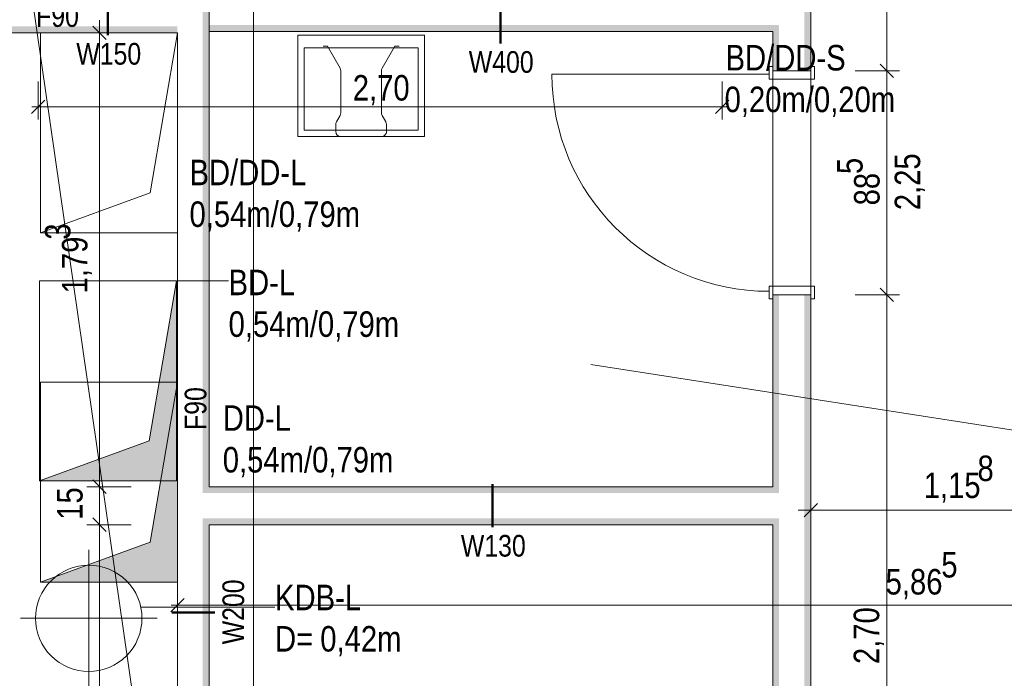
# Model space of a CAD drawing. Extents: x -620 to 300, y 62 to 1112.
# Tile 164 of 200: x -454 to -376, y 673 to 725. Entities that reach past the tile are written whole.
import ezdxf
from ezdxf.lldxf.tags import DXFTag

# ---------------------------------------------------------------- set-up
doc = ezdxf.new("R2010")
doc.units = 0
doc.layers.get('0').update_dxf_attribs({"lineweight": 13})
for name, color, linetype, lineweight, true_color in [('00 -Bauelemente -Gipskarton', 7, 'Continuous', 9, 0xff7fe6), ('30 -34 Innenwände- 2 nichttragend', 7, 'Continuous', 18, 0xff7fe6), ('30 -34 Innenwände- 4 Türen_Fenster', 9, 'Continuous', 15, 0x808080), ('30 -35 Decken- 11 Bodendurchbruch', 7, 'Continuous', 15, 0x599559), ('30 -35 Decken- 11 Durchbruch', 5, 'Continuous', 15, 0x0000ff), ('70 -72 Beschriftung- 1 Beschriftung allgemein', 7, 'Continuous', 9, 0xff6633), ('70 -75 Raumstempel-2 Verweislinie', 3, 'Continuous', 9, 0x00ff00), ('70 -76 Bemaßung- 2 Allgemein', 9, 'Continuous', 5, 0x808080)]:
    doc.layers.add(name, color=color, linetype=linetype, lineweight=lineweight, true_color=true_color)
doc.layers.add('40 -41 Abwasser_Wasser_Gas- 1 Abwasser + sanitäre Anlagen', color=7, linetype='Continuous', lineweight=9)
doc.layers.add('70 -75 Raumstempel- 3 Wandstempel', color=7, linetype='Continuous', lineweight=50)
doc.styles.get("Standard").update_dxf_attribs({"font": 'ARIALN.TTF'})
tags = doc.linetypes.add('fein_strichliert-A06CPVLZL0', pattern=[4, 1, -2, 1]).pattern_tags.tags
tags[8:9] = [DXFTag(74, 4), DXFTag(75, 0), DXFTag(340, '0'), DXFTag(46, 0.0), DXFTag(50, 0.0), DXFTag(44, 0.0), DXFTag(45, 0.0)]
tags[6:7] = [DXFTag(74, 4), DXFTag(75, 0), DXFTag(340, '0'), DXFTag(46, 0.0), DXFTag(50, 0.0), DXFTag(44, 0.0), DXFTag(45, 0.0)]
tags[4:5] = [DXFTag(74, 4), DXFTag(75, 0), DXFTag(340, '0'), DXFTag(46, 0.0), DXFTag(50, 0.0), DXFTag(44, 0.0), DXFTag(45, 0.0)]
tags = doc.linetypes.add('grob-A06CPVLVL0', pattern=[14, 3, -8, 3]).pattern_tags.tags
tags[8:9] = [DXFTag(74, 4), DXFTag(75, 0), DXFTag(340, '0'), DXFTag(46, 0.0), DXFTag(50, 0.0), DXFTag(44, 0.0), DXFTag(45, 0.0)]
tags[6:7] = [DXFTag(74, 4), DXFTag(75, 0), DXFTag(340, '0'), DXFTag(46, 0.0), DXFTag(50, 0.0), DXFTag(44, 0.0), DXFTag(45, 0.0)]
tags[4:5] = [DXFTag(74, 4), DXFTag(75, 0), DXFTag(340, '0'), DXFTag(46, 0.0), DXFTag(50, 0.0), DXFTag(44, 0.0), DXFTag(45, 0.0)]

# ---------------------------------------------------------------- blocks, each defined once
blk = doc.blocks.new('Referenz-A06CPVM1L0')
at = {"layer": '00 -Bauelemente -Gipskarton', "color": 0, "linetype": 'Continuous', "lineweight": 0, "ltscale": 0.13}
for points in [[(-391.426, 775.564), (-391.676, 775.814), (-391.426, 720.614), (-391.676, 720.614)], [(-391.176, 775.314), (-391.426, 775.564), (-391.176, 720.614), (-391.426, 720.614)], [(-439.176, 726.114), (-439.176, 687.264), (-438.926, 726.364), (-438.926, 687.514)], [(-438.926, 726.364), (-438.926, 687.514), (-438.676, 726.614), (-438.676, 687.764)], [(-459.876, 723.614), (-441.176, 723.614), (-459.626, 723.864), (-441.176, 723.864)], [(-459.626, 723.864), (-441.176, 723.864), (-459.376, 724.114), (-441.176, 724.114)], [(-393.926, 723.964), (-393.676, 724.214), (-438.676, 723.964), (-438.676, 724.214)], [(-394.176, 723.714), (-393.926, 723.964), (-438.676, 723.714), (-438.676, 723.964)], [(-393.926, 720.614), (-393.926, 723.964), (-394.176, 720.614), (-394.176, 723.714)], [(-393.676, 720.614), (-393.676, 724.214), (-393.926, 720.614), (-393.926, 723.964)], [(-394.176, 687.764), (-393.926, 687.514), (-394.176, 702.914), (-393.926, 702.914)], [(-393.926, 687.514), (-393.676, 687.264), (-393.926, 702.914), (-393.676, 702.914)], [(-391.676, 702.914), (-391.676, 648.414), (-391.426, 702.914), (-391.426, 648.664)], [(-391.426, 702.914), (-391.426, 648.664), (-391.176, 702.914), (-391.176, 648.914)], [(-439.176, 687.264), (-393.676, 687.264), (-438.926, 687.514), (-393.926, 687.514)], [(-438.926, 687.514), (-393.926, 687.514), (-438.676, 687.764), (-394.176, 687.764)], [(-439.176, 685.264), (-439.176, 646.414), (-438.926, 685.014), (-438.926, 646.164)], [(-438.926, 685.014), (-393.926, 685.014), (-439.176, 685.264), (-393.676, 685.264)], [(-438.926, 685.014), (-438.926, 646.164), (-438.676, 684.764), (-438.676, 645.914)], [(-438.676, 684.764), (-394.176, 684.764), (-438.926, 685.014), (-393.926, 685.014)], [(-394.176, 684.764), (-394.176, 648.914), (-393.926, 685.014), (-393.926, 648.664)], [(-393.926, 685.014), (-393.926, 648.664), (-393.676, 685.264), (-393.676, 648.414)]]:
    blk.add_solid(points, dxfattribs=at)
at = {"layer": '30 -34 Innenwände- 2 nichttragend', "color": 0, "linetype": 'Continuous', "ltscale": 0.18}
for p, q in [((-391.176, 720.614), (-391.176, 775.314)), ((-438.676, 687.764), (-438.676, 726.614)), ((-441.176, 723.614), (-459.876, 723.614)), ((-441.176, 648.914), (-441.176, 723.614)), ((-438.676, 723.714), (-394.176, 723.714)), ((-394.176, 720.614), (-394.176, 723.714)), ((-394.176, 720.614), (-394.176, 720.934)), ((-391.176, 720.614), (-391.176, 720.934)), ((-394.176, 687.764), (-394.176, 702.914)), ((-394.176, 702.914), (-394.176, 702.594)), ((-391.176, 648.914), (-391.176, 702.914)), ((-391.176, 702.914), (-391.176, 702.594)), ((-394.176, 687.764), (-438.676, 687.764)), ((-394.176, 684.764), (-438.676, 684.764)), ((-438.676, 645.914), (-438.676, 684.764)), ((-394.176, 648.914), (-394.176, 684.764))]:
    blk.add_line(p, q, dxfattribs=at)
at = {"layer": '30 -34 Innenwände- 4 Türen_Fenster', "color": 0, "linetype": 'Continuous', "ltscale": 0.15}
for p, q in [((-394.476, 720.334), (-394.476, 720.934)), ((-394.476, 720.934), (-394.176, 720.934)), ((-394.176, 720.934), (-394.176, 720.614)), ((-394.176, 720.614), (-391.176, 720.614)), ((-391.176, 720.934), (-390.876, 720.934)), ((-391.176, 720.614), (-391.176, 720.934)), ((-390.876, 720.934), (-390.876, 719.934)), ((-394.476, 719.934), (-394.476, 720.334)), ((-390.876, 719.934), (-394.476, 719.934)), ((-390.876, 703.594), (-394.476, 703.594)), ((-394.476, 703.594), (-394.476, 703.194)), ((-390.876, 702.594), (-390.876, 703.594)), ((-394.476, 703.194), (-394.476, 702.594)), ((-394.176, 702.594), (-394.176, 702.914)), ((-394.176, 702.914), (-391.176, 702.914)), ((-391.176, 702.914), (-391.176, 702.594)), ((-394.476, 702.594), (-394.176, 702.594)), ((-391.176, 702.594), (-390.876, 702.594))]:
    blk.add_line(p, q, dxfattribs=at)
at = {"layer": '30 -34 Innenwände- 4 Türen_Fenster', "color": 0, "linetype": 'grob-A06CPVLVL0', "ltscale": 0.15}
for p, q in [((-394.176, 702.914), (-394.176, 720.614)), ((-391.176, 702.914), (-391.176, 720.614))]:
    blk.add_line(p, q, dxfattribs=at)
at = {"layer": '30 -34 Innenwände- 4 Türen_Fenster', "color": 0, "linetype": 'fein_strichliert-A06CPVLZL0', "ltscale": 0.15}
blk.add_line((-394.476, 720.334), (-411.616, 720.334), dxfattribs=at)
blk.add_ellipse((-394.476, 720.334), major_axis=(-17.14, 0), ratio=1, start_param=0, end_param=1.570796, dxfattribs=at)
at = {"layer": '30 -35 Decken- 11 Bodendurchbruch', "color": 0, "linetype": 'Continuous', "ltscale": 0.15}
for p, q in [((-452.055, 688.214), (-452.055, 704.014)), ((-452.055, 704.014), (-441.255, 704.014)), ((-441.255, 704.014), (-443.415, 691.374)), ((-441.255, 704.014), (-443.415, 691.374)), ((-441.255, 688.214), (-441.255, 704.014)), ((-441.176, 704.013), (-437.138, 704.013)), ((-443.415, 691.374), (-452.055, 688.214)), ((-443.415, 691.374), (-452.055, 688.214)), ((-452.055, 688.214), (-441.255, 688.214)), ((-450.839, 680.619), (-450.508, 680.864)), ((-450.508, 680.864), (-450.154, 681.076)), ((-450.154, 681.076), (-449.782, 681.252)), ((-449.782, 681.252), (-449.394, 681.391)), ((-449.394, 681.391), (-448.994, 681.492)), ((-448.994, 681.492), (-448.586, 681.552)), ((-448.586, 681.552), (-448.174, 681.572)), ((-448.174, 681.572), (-447.763, 681.552)), ((-447.763, 681.552), (-447.355, 681.492)), ((-447.355, 681.492), (-446.955, 681.391)), ((-446.955, 681.391), (-446.567, 681.252)), ((-446.567, 681.252), (-446.194, 681.076)), ((-446.194, 681.076), (-445.841, 680.864)), ((-445.841, 680.864), (-445.51, 680.619)), ((-451.421, 680.037), (-451.144, 680.342)), ((-451.144, 680.342), (-450.839, 680.619)), ((-445.51, 680.619), (-445.205, 680.342)), ((-445.205, 680.342), (-444.928, 680.037)), ((-452.055, 678.979), (-451.878, 679.352)), ((-451.878, 679.352), (-451.667, 679.706)), ((-451.667, 679.706), (-451.421, 680.037)), ((-444.928, 680.037), (-444.682, 679.706)), ((-444.682, 679.706), (-444.47, 679.352)), ((-444.47, 679.352), (-444.294, 678.979)), ((-452.294, 678.192), (-452.193, 678.591)), ((-452.193, 678.591), (-452.055, 678.979)), ((-444.294, 678.979), (-444.155, 678.591)), ((-444.155, 678.591), (-444.055, 678.192)), ((-452.374, 677.372), (-452.354, 677.784)), ((-452.354, 677.784), (-452.294, 678.192)), ((-444.055, 678.192), (-443.995, 677.784)), ((-433.473, 678.251), (-444.027, 678.251)), ((-443.995, 677.784), (-443.974, 677.372)), ((-452.354, 676.961), (-452.374, 677.372)), ((-443.974, 677.372), (-443.995, 676.961)), ((-452.294, 676.553), (-452.354, 676.961)), ((-452.193, 676.153), (-452.294, 676.553)), ((-444.055, 676.553), (-444.155, 676.153)), ((-443.995, 676.961), (-444.055, 676.553)), ((-452.055, 675.765), (-452.193, 676.153)), ((-451.878, 675.392), (-452.055, 675.765)), ((-444.294, 675.765), (-444.47, 675.392)), ((-444.155, 676.153), (-444.294, 675.765)), ((-451.667, 675.039), (-451.878, 675.392)), ((-451.421, 674.708), (-451.667, 675.039)), ((-451.144, 674.402), (-451.421, 674.708)), ((-444.928, 674.708), (-445.205, 674.402)), ((-444.682, 675.039), (-444.928, 674.708)), ((-444.47, 675.392), (-444.682, 675.039)), ((-450.839, 674.126), (-451.144, 674.402)), ((-450.508, 673.88), (-450.839, 674.126)), ((-450.154, 673.668), (-450.508, 673.88)), ((-445.841, 673.88), (-446.194, 673.668)), ((-445.51, 674.126), (-445.841, 673.88)), ((-445.205, 674.402), (-445.51, 674.126)), ((-449.782, 673.492), (-450.154, 673.668)), ((-449.394, 673.353), (-449.782, 673.492)), ((-448.994, 673.253), (-449.394, 673.353)), ((-448.586, 673.192), (-448.994, 673.253)), ((-448.174, 673.172), (-448.586, 673.192)), ((-447.763, 673.192), (-448.174, 673.172)), ((-447.355, 673.253), (-447.763, 673.192)), ((-446.955, 673.353), (-447.355, 673.253)), ((-446.567, 673.492), (-446.955, 673.353)), ((-446.194, 673.668), (-446.567, 673.492))]:
    blk.add_line(p, q, dxfattribs=at)
at = {"layer": '30 -35 Decken- 11 Bodendurchbruch', "color": 0, "linetype": 'grob-A06CPVLVL0', "lineweight": 9, "ltscale": 0.13}
for p, q in [((-448.174, 682.772), (-448.174, 671.972)), ((-453.574, 677.372), (-442.774, 677.372)), ((-448.176, 673.672), (-448.176, 662.872))]:
    blk.add_line(p, q, dxfattribs=at)
at = {"layer": '30 -35 Decken- 11 Bodendurchbruch', "color": 0, "linetype": 'Continuous', "ltscale": 0.15}
blk.add_solid([(-441.255, 704.014), (-441.255, 688.214), (-443.415, 691.374), (-452.055, 688.214)], dxfattribs=at)
at = {"layer": '30 -35 Decken- 11 Durchbruch', "color": 0, "linetype": 'Continuous', "ltscale": 0.15}
for p, q in [((-451.976, 707.814), (-451.976, 723.614)), ((-451.976, 723.614), (-441.176, 723.614)), ((-441.176, 723.614), (-443.336, 710.974)), ((-441.176, 723.614), (-443.336, 710.974)), ((-441.176, 707.814), (-441.176, 723.614)), ((-443.336, 710.974), (-451.976, 707.814)), ((-443.336, 710.974), (-451.976, 707.814)), ((-451.976, 707.814), (-441.176, 707.814)), ((-451.976, 680.214), (-451.976, 696.014)), ((-451.976, 696.014), (-441.176, 696.014)), ((-441.176, 696.014), (-443.336, 683.374)), ((-441.176, 696.014), (-443.336, 683.374)), ((-441.176, 680.214), (-441.176, 696.014)), ((-443.336, 683.374), (-451.976, 680.214)), ((-443.336, 683.374), (-451.976, 680.214)), ((-451.976, 680.214), (-441.176, 680.214))]:
    blk.add_line(p, q, dxfattribs=at)
blk.add_solid([(-441.176, 696.014), (-441.176, 680.214), (-443.336, 683.374), (-451.976, 680.214)], dxfattribs=at)
at = {"layer": '40 -41 Abwasser_Wasser_Gas- 1 Abwasser + sanitäre Anlagen', "color": 0, "linetype": 'Continuous', "ltscale": 0.13}
for p, q in [((-431.676, 715.414), (-431.676, 723.414)), ((-431.676, 723.414), (-421.676, 723.414)), ((-421.676, 723.414), (-421.676, 715.414)), ((-431.176, 715.914), (-431.176, 722.414)), ((-431.176, 722.414), (-422.176, 722.414)), ((-429.68, 722.549), (-429.331, 722.549)), ((-429.331, 722.549), (-428.33, 720.816)), ((-425.023, 720.816), (-424.022, 722.549)), ((-424.022, 722.549), (-423.672, 722.549)), ((-422.176, 722.414), (-422.176, 715.914)), ((-428.276, 720.616), (-428.276, 717.287)), ((-425.076, 717.287), (-425.076, 720.616)), ((-428.33, 717.087), (-428.623, 716.58)), ((-424.73, 716.58), (-425.023, 717.088)), ((-422.176, 715.914), (-431.176, 715.914)), ((-428.676, 716.38), (-428.676, 715.814)), ((-424.676, 715.814), (-424.676, 716.38)), ((-421.676, 715.414), (-431.676, 715.414)), ((-428.276, 715.414), (-425.076, 715.414))]:
    blk.add_line(p, q, dxfattribs=at)
for centre, major_axis, end_param in [((-428.676, 720.616), (0.4, 0), 0.524428), ((-424.676, 720.616), (-0.346, 0.2), 0.523642), ((-428.676, 717.287), (0.346, -0.2), 0.524419), ((-424.676, 717.287), (-0.4, 0), 0.522756), ((-428.276, 716.38), (-0.346, 0.2), 0.524435), ((-425.076, 716.38), (0.4, 0), 0.523729), ((-428.276, 715.814), (-0.4, 0), 1.570796), ((-425.076, 715.814), (0, -0.4), 0.785399), ((-425.076, 715.814), (0.283, -0.283), 0.785398)]:
    blk.add_ellipse(centre, major_axis=major_axis, ratio=1, start_param=0, end_param=end_param, dxfattribs=at)
at = {"layer": '70 -72 Beschriftung- 1 Beschriftung allgemein', "color": 0, "linetype": 'grob-A06CPVLVL0', "ltscale": 0.13}
for q in [(-460.176, 778.314), (-435.176, 778.614)]:
    blk.add_line((-435.176, 605.614), q, dxfattribs=at)
at = {"layer": '70 -75 Raumstempel- 3 Wandstempel', "color": 0, "linetype": 'Continuous', "ltscale": 0.5}
for p, q in [((-446.657, 723.414), (-446.657, 726.814)), ((-415.676, 722.764), (-415.676, 726.164)), ((-416.301, 684.564), (-416.301, 687.964)), ((-438.226, 677.817), (-441.626, 677.817))]:
    blk.add_line(p, q, dxfattribs=at)
at = {"layer": '70 -75 Raumstempel-2 Verweislinie', "color": 0, "linetype": 'Continuous', "ltscale": 0.13}
blk.add_line((-408.533, 697.413), (-250.464, 672.792), dxfattribs=at)
at = {"layer": '70 -76 Bemaßung- 2 Allgemein', "color": 0, "linetype": 'Continuous', "ltscale": 0.13}
for p, q in [((-385.176, 721.674), (-385.176, 774.253)), ((-447.326, 724.614), (-447.326, 722.553)), ((-444.826, 723.614), (-448.326, 723.614)), ((-447.326, 722.553), (-447.326, 688.824)), ((-385.176, 719.614), (-385.176, 721.674)), ((-385.176, 721.614), (-385.176, 719.553)), ((-387.676, 720.614), (-384.176, 720.614)), ((-387.676, 720.614), (-384.176, 720.614)), ((-452.176, 719.754), (-452.176, 716.754)), ((-398.176, 719.754), (-398.176, 716.754)), ((-385.176, 703.974), (-385.176, 719.553)), ((-452.707, 717.224), (-451.646, 718.285)), ((-397.646, 718.285), (-398.707, 717.224)), ((-452.676, 717.754), (-451.116, 717.754)), ((-399.237, 717.754), (-451.116, 717.754)), ((-397.676, 717.754), (-399.237, 717.754)), ((-385.176, 701.914), (-385.176, 703.974)), ((-385.176, 703.914), (-385.176, 701.853)), ((-387.676, 702.914), (-384.176, 702.914)), ((-387.676, 702.914), (-384.176, 702.914)), ((-385.176, 649.974), (-385.176, 701.853)), ((-447.326, 688.824), (-447.326, 689.884)), ((-447.326, 686.764), (-447.326, 688.824)), ((-447.326, 686.764), (-447.326, 688.824)), ((-444.826, 687.764), (-448.326, 687.764)), ((-444.826, 687.764), (-448.326, 687.764)), ((-447.326, 687.764), (-447.326, 684.764)), ((-391.176, 683.414), (-391.176, 686.914)), ((-447.326, 685.764), (-447.326, 683.703)), ((-447.326, 685.764), (-447.326, 683.703)), ((-392.176, 685.914), (-390.116, 685.914)), ((-369.087, 685.914), (-390.116, 685.914)), ((-444.826, 684.764), (-448.326, 684.764)), ((-444.826, 684.764), (-448.326, 684.764)), ((-447.326, 683.703), (-447.326, 649.974)), ((-447.326, 683.703), (-447.326, 682.643)), ((-441.176, 680.153), (-441.176, 677.414)), ((-441.707, 677.883), (-440.646, 678.944)), ((-441.676, 678.414), (-440.116, 678.414)), ((-324.937, 678.414), (-440.116, 678.414))]:
    blk.add_line(p, q, dxfattribs=at)
at = {"layer": '70 -76 Bemaßung- 2 Allgemein', "color": 0, "linetype": 'Continuous', "lineweight": 20, "ltscale": 0.2}
for p, q in [((-447.857, 724.144), (-446.796, 723.083)), ((-384.646, 720.083), (-385.707, 721.144)), ((-385.707, 721.144), (-384.646, 720.083)), ((-384.646, 702.383), (-385.707, 703.444)), ((-385.707, 703.444), (-384.646, 702.383)), ((-446.796, 687.233), (-447.857, 688.294)), ((-446.796, 687.233), (-447.857, 688.294)), ((-391.707, 685.383), (-390.646, 686.444)), ((-447.857, 685.294), (-446.796, 684.233)), ((-447.857, 685.294), (-446.796, 684.233))]:
    blk.add_line(p, q, dxfattribs=at)
at = {"layer": '30 -35 Decken- 11 Bodendurchbruch', "color": 0, "linetype": 'Continuous', "ltscale": 0.15, "char_height": 2.01377, "attachment_point": 1}
for s, insert in [('{\\fArial Narrow;BD-L}', (-437.138, 704.901)), ('{\\fArial Narrow;0,54m/0,79m}', (-437.138, 701.61)), ('{\\fArial Narrow;KDB-L}', (-433.469, 680.021)), ('{\\fArial Narrow;D=}', (-433.469, 676.759)), ('{\\fArial Narrow;0,42m}', (-429.901, 676.759))]:
    blk.add_mtext(s, dxfattribs=dict(at, insert=insert))
at = {"layer": '30 -35 Decken- 11 Durchbruch', "color": 0, "linetype": 'ByBlock', "ltscale": 0.15, "char_height": 2.01377, "attachment_point": 1}
for s, insert in [('{\\fArial Narrow;BD/DD-S}', (-397.907, 722.646)), ('{\\fArial Narrow;0,20m/0,20m}', (-397.984, 719.355))]:
    blk.add_mtext(s, dxfattribs=dict(at, insert=insert))
at = {"layer": '30 -35 Decken- 11 Durchbruch', "color": 0, "linetype": 'Continuous', "ltscale": 0.15, "char_height": 2.01377, "attachment_point": 1}
for s, insert in [('{\\fArial Narrow;BD/DD-L}', (-440.222, 713.583)), ('{\\fArial Narrow;0,54m/0,79m}', (-440.222, 710.292)), ('{\\fArial Narrow;DD-L}', (-437.596, 694.19)), ('{\\fArial Narrow;0,54m/0,79m}', (-437.596, 690.899))]:
    blk.add_mtext(s, dxfattribs=dict(at, insert=insert))
at = {"layer": '70 -75 Raumstempel- 3 Wandstempel', "color": 0, "linetype": 'Continuous', "ltscale": 0.5, "char_height": 1.71171, "attachment_point": 1}
for s, insert in [('{\\fArial Narrow;F90}', (-452.33, 725.787)), ('{\\fArial Narrow;W150}', (-449.158, 722.805)), ('{\\fArial Narrow;W400}', (-418.177, 722.159)), ('{\\fArial Narrow;W130}', (-418.802, 683.955))]:
    blk.add_mtext(s, dxfattribs=dict(at, insert=insert))
at = {"layer": '70 -75 Raumstempel- 3 Wandstempel', "color": 0, "linetype": 'Continuous', "ltscale": 0.5, "char_height": 1.71171, "attachment_point": 1, "rotation": 90}
for s, insert in [('{\\fArial Narrow;F90}', (-440.6, 692.246)), ('{\\fArial Narrow;W200}', (-437.621, 675.317))]:
    blk.add_mtext(s, dxfattribs=dict(at, insert=insert))
at = {"layer": '70 -76 Bemaßung- 2 Allgemein', "color": 0, "linetype": 'Continuous', "ltscale": 0.13, "char_height": 2.01377, "attachment_point": 1}
for s, insert in [('{\\fArial Narrow;2,70}', (-427.335, 720.27)), ('{\\fArial Narrow;8}', (-378.022, 690.224)), ('{\\fArial Narrow;1,15}', (-382.267, 688.882)), ('{\\fArial Narrow;5}', (-380.874, 682.606)), ('{\\fArial Narrow;5,86}', (-385.272, 681.264))]:
    blk.add_mtext(s, dxfattribs=dict(at, insert=insert))
at = {"layer": '70 -76 Bemaßung- 2 Allgemein', "color": 0, "linetype": 'Continuous', "ltscale": 0.13, "char_height": 2.01377, "attachment_point": 1, "rotation": 90}
for s, insert in [('{\\fArial Narrow;2,25}', (-384.558, 709.599)), ('{\\fArial Narrow;5}', (-389.104, 712.453)), ('{\\fArial Narrow;88}', (-387.762, 709.98)), ('{\\fArial Narrow;3}', (-451.637, 707.27)), ('{\\fArial Narrow;1,79}', (-450.295, 703.025)), ('{\\fArial Narrow;15}', (-450.677, 685.152)), ('{\\fArial Narrow;2,70}', (-387.792, 673.755))]:
    blk.add_mtext(s, dxfattribs=dict(at, insert=insert))

msp = doc.modelspace()

# ---------------------------------------------------------------- block references
at = {"color": 8, "lineweight": 13, "ltscale": 0.13, "true_color": 0x808080}
msp.add_blockref('Referenz-A06CPVM1L0', (0, 0), dxfattribs=at)

doc.saveas('drawing.dxf')
